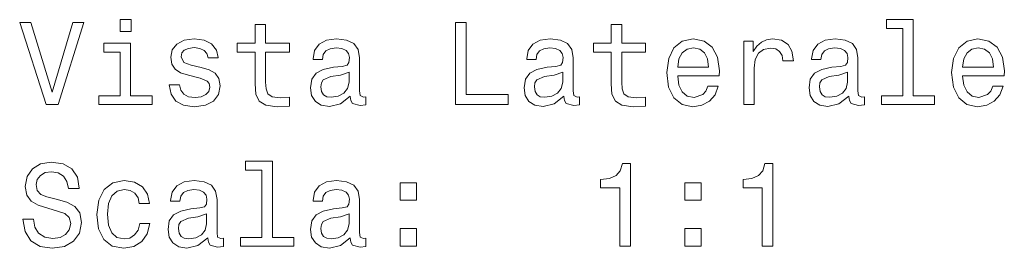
# Model space of a CAD drawing. Extents: x 443 to 1849, y -713 to 988.
# Tile 4 of 5: x 1560 to 1680, y 42 to 70. Entities that reach past the tile are written whole.
import ezdxf

# ---------------------------------------------------------------- set-up
doc = ezdxf.new("R2010")
doc.units = 0

msp = doc.modelspace()

# ---------------------------------------------------------------- linework, layer by layer
at = {"color": 7, "lineweight": 13}
for points in [[(1573.35, 69.66), (1572.01, 69.66), (1572.01, 68.21), (1573.35, 68.21)], [(1667.37, 68.59), (1667.37, 60.38), (1664.76, 60.38), (1664.76, 59.31), (1671.23, 59.31), (1671.23, 60.38), (1668.63, 60.38), (1668.63, 69.66), (1665.38, 69.66), (1665.38, 68.59)], [(1566.24, 69.32), (1563.74, 60.81), (1561.16, 69.32), (1559.79, 69.32), (1563.01, 59.31), (1564.46, 59.31), (1567.61, 69.32)], [(1588.48, 65.71), (1588.48, 61.83), (1588.56, 60.58), (1588.97, 59.71), (1589.77, 59.21), (1591.14, 59.04), (1592.64, 59.11), (1592.64, 60.2), (1591.55, 60.12), (1590.55, 60.23), (1590.02, 60.59), (1589.79, 61.2), (1589.74, 62.05), (1589.74, 65.71), (1592.64, 65.71), (1592.64, 66.79), (1589.74, 66.79), (1589.74, 69.05), (1588.48, 69.05), (1588.48, 66.79), (1586.29, 66.79), (1586.29, 65.71)], [(1612.86, 59.31), (1619.28, 59.31), (1619.28, 60.52), (1614.18, 60.52), (1614.18, 69.31), (1612.86, 69.31)], [(1631.85, 65.71), (1631.85, 61.83), (1631.93, 60.58), (1632.34, 59.71), (1633.14, 59.21), (1634.51, 59.04), (1636.01, 59.11), (1636.01, 60.2), (1634.92, 60.12), (1633.92, 60.23), (1633.39, 60.59), (1633.16, 61.2), (1633.12, 62.05), (1633.12, 65.71), (1636.01, 65.71), (1636.01, 66.79), (1633.12, 66.79), (1633.12, 69.05), (1631.85, 69.05), (1631.85, 66.79), (1629.66, 66.79), (1629.66, 65.71)], [(1581.89, 63.82), (1580.67, 64.11), (1579.76, 64.44), (1579.46, 65.12), (1579.54, 65.59), (1579.84, 65.94), (1580.33, 66.15), (1581.04, 66.24), (1581.72, 66.15), (1582.25, 65.89), (1582.6, 65.51), (1582.74, 64.99), (1583.98, 64.99), (1583.98, 65.02), (1583.76, 65.95), (1583.17, 66.69), (1582.25, 67.15), (1581.04, 67.32), (1579.82, 67.15), (1578.92, 66.67), (1578.36, 65.97), (1578.19, 65.07), (1578.32, 64.21), (1578.72, 63.6), (1579.38, 63.17), (1580.35, 62.87), (1581.76, 62.52), (1582.63, 62.16), (1582.86, 61.87), (1582.94, 61.44), (1582.81, 60.91), (1582.47, 60.51), (1581.91, 60.25), (1581.16, 60.16), (1580.36, 60.25), (1579.79, 60.55), (1579.4, 61.04), (1579.24, 61.72), (1578.01, 61.72), (1578.22, 60.56), (1578.81, 59.73), (1579.74, 59.22), (1581.04, 59.04), (1582.4, 59.22), (1583.39, 59.73), (1583.99, 60.53), (1584.21, 61.59), (1584.05, 62.49), (1583.61, 63.11), (1582.87, 63.52)], [(1600.05, 60.32), (1600.05, 60.27), (1600.12, 59.78), (1600.33, 59.44), (1601.24, 59.17), (1601.95, 59.28), (1601.95, 60.26), (1601.65, 60.22), (1601.24, 60.4), (1601.17, 60.98), (1601.17, 64.99), (1601, 66.01), (1600.49, 66.73), (1599.61, 67.16), (1598.38, 67.32), (1597.16, 67.15), (1596.27, 66.66), (1595.71, 65.89), (1595.52, 64.89), (1595.52, 64.8), (1596.66, 64.8), (1596.76, 65.4), (1597.08, 65.84), (1597.6, 66.1), (1598.33, 66.2), (1599.04, 66.12), (1599.54, 65.91), (1599.84, 65.53), (1599.95, 65.02), (1599.89, 64.41), (1599.66, 64.11), (1599.08, 63.96), (1598, 63.85), (1596.76, 63.59), (1595.88, 63.13), (1595.36, 62.41), (1595.21, 61.34), (1595.35, 60.39), (1595.8, 59.68), (1596.52, 59.24), (1597.51, 59.08), (1598.85, 59.38)], [(1626.07, 60.32), (1626.07, 60.27), (1626.14, 59.78), (1626.36, 59.44), (1627.27, 59.17), (1627.97, 59.28), (1627.97, 60.26), (1627.67, 60.22), (1627.27, 60.4), (1627.19, 60.98), (1627.19, 64.99), (1627.02, 66.01), (1626.52, 66.73), (1625.64, 67.16), (1624.4, 67.32), (1623.19, 67.15), (1622.29, 66.66), (1621.73, 65.89), (1621.55, 64.89), (1621.55, 64.8), (1622.68, 64.8), (1622.78, 65.4), (1623.1, 65.84), (1623.62, 66.1), (1624.35, 66.2), (1625.06, 66.12), (1625.57, 65.91), (1625.87, 65.53), (1625.97, 65.02), (1625.91, 64.41), (1625.68, 64.11), (1625.1, 63.96), (1624.02, 63.85), (1622.78, 63.59), (1621.91, 63.13), (1621.39, 62.41), (1621.23, 61.34), (1621.37, 60.39), (1621.82, 59.68), (1622.54, 59.24), (1623.53, 59.08), (1624.87, 59.38)], [(1639.93, 62.81), (1645, 62.81), (1645.02, 63.4), (1644.79, 65.06), (1644.15, 66.3), (1643.14, 67.05), (1641.8, 67.32), (1640.49, 67.03), (1639.48, 66.23), (1638.84, 64.91), (1638.61, 63.19), (1638.82, 61.41), (1639.47, 60.12), (1640.46, 59.31), (1641.76, 59.04), (1642.89, 59.22), (1643.81, 59.71), (1644.48, 60.49), (1644.87, 61.53), (1643.62, 61.53), (1643.36, 60.95), (1642.99, 60.52), (1641.92, 60.17), (1641.1, 60.33), (1640.48, 60.84), (1640.08, 61.66), (1639.93, 62.77)], [(1647.97, 59.31), (1649.24, 59.31), (1649.24, 63.73), (1649.37, 64.8), (1649.76, 65.56), (1650.39, 66.02), (1651.24, 66.18), (1651.88, 66.08), (1652.35, 65.79), (1652.64, 65.3), (1652.74, 64.64), (1654.02, 64.64), (1653.85, 65.81), (1653.38, 66.64), (1652.58, 67.15), (1651.5, 67.32), (1650.77, 67.21), (1650.13, 66.92), (1649.57, 66.43), (1649.12, 65.76), (1649.12, 67.05), (1647.97, 67.05)], [(1660.77, 60.32), (1660.77, 60.27), (1660.84, 59.78), (1661.06, 59.44), (1661.96, 59.17), (1662.67, 59.28), (1662.67, 60.26), (1662.37, 60.22), (1661.96, 60.4), (1661.89, 60.98), (1661.89, 64.99), (1661.72, 66.01), (1661.21, 66.73), (1660.33, 67.16), (1659.1, 67.32), (1657.89, 67.15), (1656.99, 66.66), (1656.43, 65.89), (1656.24, 64.89), (1656.24, 64.8), (1657.38, 64.8), (1657.48, 65.4), (1657.8, 65.84), (1658.32, 66.1), (1659.05, 66.2), (1659.76, 66.12), (1660.26, 65.91), (1660.57, 65.53), (1660.67, 65.02), (1660.61, 64.41), (1660.38, 64.11), (1659.8, 63.96), (1658.72, 63.85), (1657.48, 63.59), (1656.6, 63.13), (1656.08, 62.41), (1655.93, 61.34), (1656.07, 60.39), (1656.52, 59.68), (1657.24, 59.24), (1658.23, 59.08), (1659.57, 59.38)], [(1674.63, 62.81), (1679.7, 62.81), (1679.72, 63.4), (1679.48, 65.06), (1678.85, 66.3), (1677.84, 67.05), (1676.5, 67.32), (1675.19, 67.03), (1674.18, 66.23), (1673.53, 64.91), (1673.3, 63.19), (1673.52, 61.41), (1674.17, 60.12), (1675.16, 59.31), (1676.46, 59.04), (1677.58, 59.22), (1678.5, 59.71), (1679.18, 60.49), (1679.57, 61.53), (1678.32, 61.53), (1678.06, 60.95), (1677.68, 60.52), (1676.62, 60.17), (1675.8, 60.33), (1675.18, 60.84), (1674.77, 61.66), (1674.63, 62.77)], [(1573.3, 60.38), (1573.3, 66.79), (1570.05, 66.79), (1570.05, 65.71), (1572.04, 65.71), (1572.04, 60.38), (1569.44, 60.38), (1569.44, 59.31), (1575.93, 59.31), (1575.93, 60.38)], [(1639.93, 63.88), (1640.09, 64.87), (1640.48, 65.61), (1641.07, 66.05), (1641.85, 66.21), (1642.61, 66.05), (1643.2, 65.61), (1643.56, 64.87), (1643.69, 63.88)], [(1674.63, 63.88), (1674.79, 64.87), (1675.18, 65.61), (1675.77, 66.05), (1676.55, 66.21), (1677.31, 66.05), (1677.9, 65.61), (1678.26, 64.87), (1678.39, 63.88)], [(1599.9, 62.02), (1599.73, 61.27), (1599.27, 60.69), (1598.58, 60.32), (1597.73, 60.19), (1597.18, 60.26), (1596.79, 60.49), (1596.55, 60.89), (1596.47, 61.46), (1596.53, 61.96), (1596.76, 62.32), (1597.68, 62.72), (1598.85, 62.9), (1599.9, 63.24)], [(1625.93, 62.02), (1625.75, 61.27), (1625.29, 60.69), (1624.6, 60.32), (1623.75, 60.19), (1623.2, 60.26), (1622.81, 60.49), (1622.57, 60.89), (1622.5, 61.46), (1622.55, 61.96), (1622.78, 62.32), (1623.71, 62.72), (1624.87, 62.9), (1625.93, 63.24)], [(1660.62, 62.02), (1660.45, 61.27), (1659.99, 60.69), (1659.3, 60.32), (1658.45, 60.19), (1657.9, 60.26), (1657.51, 60.49), (1657.27, 60.89), (1657.19, 61.46), (1657.25, 61.96), (1657.48, 62.32), (1658.4, 62.72), (1659.57, 62.9), (1660.62, 63.24)], [(1561.46, 45.33), (1560.15, 45.33), (1560.44, 43.8), (1561.16, 42.68), (1562.27, 42), (1563.76, 41.76), (1565.25, 41.99), (1566.36, 42.62), (1567.06, 43.62), (1567.32, 44.93), (1567.11, 46.11), (1566.5, 46.87), (1565.52, 47.38), (1564.21, 47.75), (1563.09, 48.03), (1562.35, 48.34), (1561.93, 48.8), (1561.8, 49.53), (1561.93, 50.17), (1562.31, 50.66), (1562.89, 51), (1563.68, 51.11), (1564.48, 50.97), (1565.12, 50.58), (1565.54, 49.93), (1565.74, 49.05), (1567.05, 49.05), (1567.05, 49.08), (1566.82, 50.43), (1566.14, 51.44), (1565.08, 52.08), (1563.63, 52.29), (1562.34, 52.08), (1561.33, 51.47), (1560.68, 50.53), (1560.45, 49.32), (1560.64, 48.24), (1561.18, 47.51), (1562.05, 47.02), (1563.23, 46.64), (1564.4, 46.31), (1565.28, 46), (1565.81, 45.53), (1566, 44.78), (1565.82, 44.02), (1565.38, 43.44), (1564.7, 43.08), (1563.82, 42.97), (1562.84, 43.13), (1562.09, 43.59), (1561.62, 44.34)], [(1589.3, 51.31), (1589.3, 43.1), (1586.69, 43.1), (1586.69, 42.03), (1593.16, 42.03), (1593.16, 43.1), (1590.57, 43.1), (1590.57, 52.38), (1587.31, 52.38), (1587.31, 51.31)], [(1632.87, 42.03), (1634.18, 42.03), (1634.18, 52.1), (1633.2, 52.1), (1632.94, 51.23), (1632.42, 50.63), (1631.63, 50.29), (1630.54, 50.17), (1630.54, 49.15), (1632.87, 49.15)], [(1650.22, 42.03), (1651.53, 42.03), (1651.53, 52.1), (1650.55, 52.1), (1650.29, 51.23), (1649.77, 50.63), (1648.98, 50.29), (1647.89, 50.17), (1647.89, 49.15), (1650.22, 49.15)], [(1574.35, 47.21), (1575.61, 47.21), (1575.35, 48.36), (1574.73, 49.27), (1573.76, 49.83), (1572.51, 50.04), (1571.13, 49.76), (1570.08, 48.95), (1569.41, 47.64), (1569.18, 45.88), (1569.4, 44.14), (1570.05, 42.84), (1571.07, 42.03), (1572.47, 41.76), (1573.71, 41.97), (1574.67, 42.58), (1575.33, 43.53), (1575.62, 44.8), (1574.41, 44.8), (1574.2, 43.99), (1573.79, 43.39), (1573.22, 43.01), (1572.51, 42.9), (1571.63, 43.08), (1571, 43.66), (1570.61, 44.6), (1570.48, 45.92), (1570.61, 47.22), (1571.01, 48.16), (1571.66, 48.73), (1572.51, 48.93), (1573.26, 48.8), (1573.82, 48.47), (1574.2, 47.93)], [(1582.7, 43.04), (1582.7, 43), (1582.77, 42.51), (1582.99, 42.16), (1583.89, 41.89), (1584.6, 42), (1584.6, 42.98), (1584.3, 42.94), (1583.89, 43.13), (1583.82, 43.7), (1583.82, 47.71), (1583.65, 48.73), (1583.14, 49.45), (1582.27, 49.89), (1581.03, 50.04), (1579.82, 49.87), (1578.92, 49.38), (1578.36, 48.62), (1578.17, 47.61), (1578.17, 47.52), (1579.31, 47.52), (1579.41, 48.13), (1579.73, 48.56), (1580.25, 48.82), (1580.98, 48.92), (1581.69, 48.85), (1582.19, 48.63), (1582.5, 48.26), (1582.6, 47.74), (1582.54, 47.13), (1582.31, 46.83), (1581.73, 46.69), (1580.65, 46.57), (1579.41, 46.31), (1578.53, 45.85), (1578.01, 45.13), (1577.86, 44.06), (1578, 43.11), (1578.45, 42.41), (1579.17, 41.96), (1580.16, 41.8), (1581.5, 42.1)], [(1600.05, 43.04), (1600.05, 43), (1600.12, 42.51), (1600.33, 42.16), (1601.24, 41.89), (1601.95, 42), (1601.95, 42.98), (1601.65, 42.94), (1601.24, 43.13), (1601.17, 43.7), (1601.17, 47.71), (1601, 48.73), (1600.49, 49.45), (1599.61, 49.89), (1598.38, 50.04), (1597.16, 49.87), (1596.27, 49.38), (1595.71, 48.62), (1595.52, 47.61), (1595.52, 47.52), (1596.66, 47.52), (1596.76, 48.13), (1597.08, 48.56), (1597.6, 48.82), (1598.33, 48.92), (1599.04, 48.85), (1599.54, 48.63), (1599.84, 48.26), (1599.95, 47.74), (1599.89, 47.13), (1599.66, 46.83), (1599.08, 46.69), (1598, 46.57), (1596.76, 46.31), (1595.88, 45.85), (1595.36, 45.13), (1595.21, 44.06), (1595.35, 43.11), (1595.8, 42.41), (1596.52, 41.96), (1597.51, 41.8), (1598.85, 42.1)], [(1606.11, 47.62), (1608.1, 47.62), (1608.1, 49.77), (1606.11, 49.77)], [(1640.81, 47.62), (1642.8, 47.62), (1642.8, 49.77), (1640.81, 49.77)], [(1582.55, 44.74), (1582.38, 43.99), (1581.92, 43.42), (1581.23, 43.04), (1580.38, 42.91), (1579.83, 42.98), (1579.44, 43.21), (1579.2, 43.62), (1579.12, 44.18), (1579.18, 44.68), (1579.41, 45.04), (1580.33, 45.45), (1581.5, 45.62), (1582.55, 45.97)], [(1599.9, 44.74), (1599.73, 43.99), (1599.27, 43.42), (1598.58, 43.04), (1597.73, 42.91), (1597.18, 42.98), (1596.79, 43.21), (1596.55, 43.62), (1596.47, 44.18), (1596.53, 44.68), (1596.76, 45.04), (1597.68, 45.45), (1598.85, 45.62), (1599.9, 45.97)], [(1606.11, 42.03), (1608.1, 42.03), (1608.1, 44.18), (1606.11, 44.18)], [(1640.81, 42.03), (1642.8, 42.03), (1642.8, 44.18), (1640.81, 44.18)]]:
    msp.add_lwpolyline(points, close=True, dxfattribs=at)

doc.saveas('drawing.dxf')
